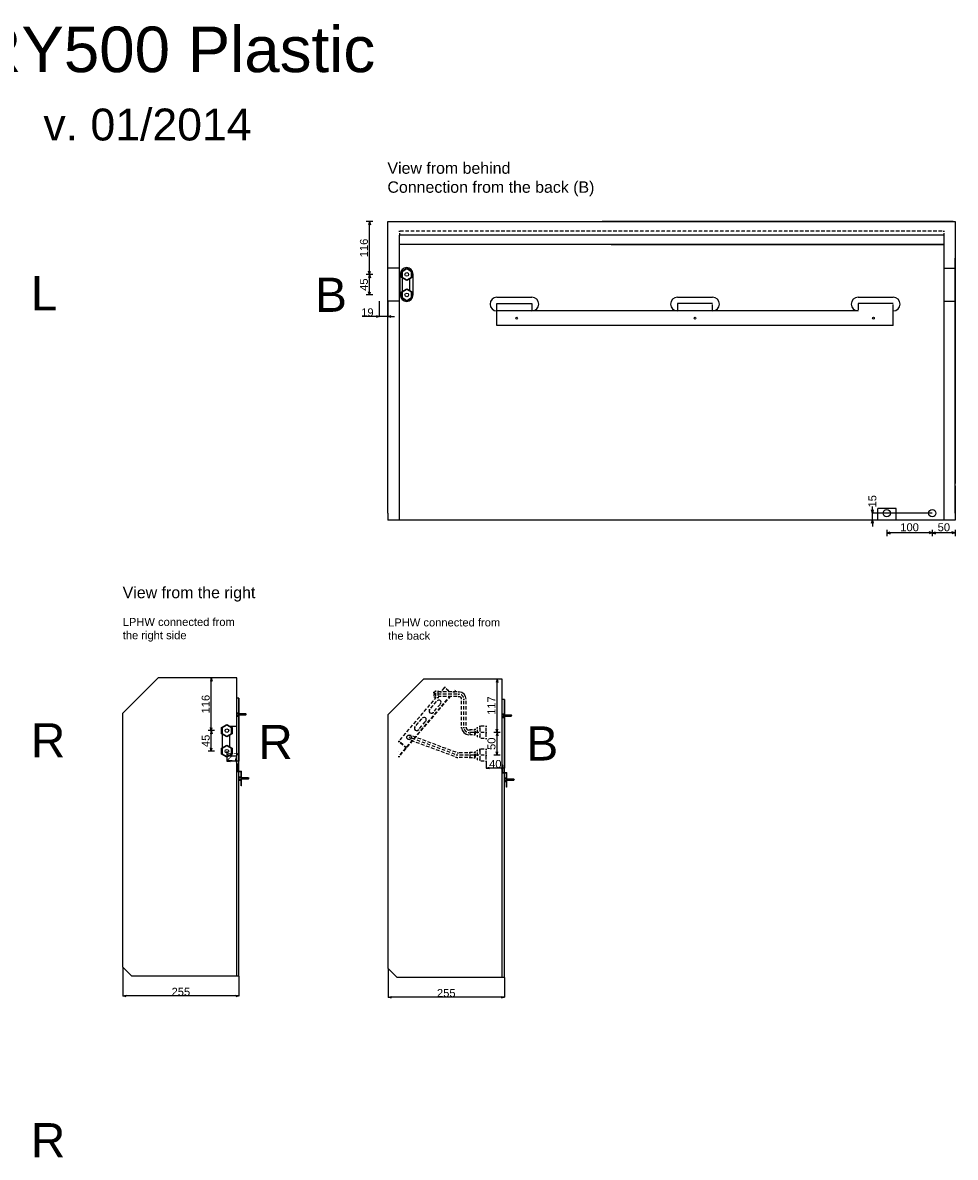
# Model space of a CAD drawing. Extents: x 1718 to 5756, y 20725 to 23464.
# Tile 4 of 4: x 3709 to 5756, y 20973 to 23464. Entities that reach past the tile are written whole.
import ezdxf

# ---------------------------------------------------------------- set-up
doc = ezdxf.new("R2010")
doc.units = 0
doc.header["$MEASUREMENT"] = 0
for name, pattern in [('Achse', [11.5, 0, -4, 7.5, 0]), ('Hidden Line', [19.5611, 14.1111, -5.45]), ('Čerchovaná', [215, 100, -50, 15, -50])]:
    doc.linetypes.add(name, pattern=pattern)
for name, color, linetype in [('Desky', 7, 'Continuous'), ('Kóty délkové', 7, 'Continuous'), ('Nábytek a zařízení', 7, 'Continuous'), ('Oblouky a kružnice', 7, 'Continuous'), ('Střechy', 7, 'Continuous'), ('Textové bloky', 7, 'Continuous'), ('Zdi', 7, 'Continuous'), ('Čáry', 7, 'Continuous')]:
    doc.layers.add(name, color=color, linetype=linetype)
doc.styles.add('GENERATED_STYLE_1', font='ARIAL.ttf')
doc.dimstyles.new('Dimstyle_32D', dxfattribs={"dimtxt": 17.5, "dimasz": 7.125, "dimexe": 0.18, "dimexo": 0, "dimgap": 0.09, "dimtad": 1, "dimdec": 0, "dimzin": 0, "dimdsep": 46, "dimtxsty": 'GENERATED_STYLE_1', "dimblk": 'ARROWHEAD_3', "dimblk1": 'ARROWHEAD_3', "dimblk2": 'ARROWHEAD_3', "dimcen": 0.09, "dimclrd": 7, "dimclre": 7, "dimclrt": 7, "dimazin": 0, "dimtfac": 1, "dimtdec": 4, "dimtmove": 0, "dimatfit": 0, "dimfxl": 1, "dimtolj": 1, "dimtzin": 0, "dimarcsym": 0})

# ---------------------------------------------------------------- blocks, each defined once
blk = doc.blocks.new('ARROWHEAD_3')
at = {"color": 0, "linetype": 'Continuous'}
blk.add_line((0, 0), (-1, 0), dxfattribs=at)
blk.add_lwpolyline([(-1, 0.2679), (0, 0), (-1, -0.2679)], dxfattribs=at)
blk = doc.blocks.new('*D60')
at = {"layer": 'Defpoints', "color": 0}
for p in [(4511, 21388.2), (4766, 21368.2), (4511, 21324.9)]:
    blk.add_point(p, dxfattribs=at)
at = {"layer": 'Kóty délkové', "color": 7, "linetype": 'Continuous', "lineweight": -2}
for p, q in [((4511, 21388.2), (4511, 21324.8)), ((4766, 21368.2), (4766, 21324.8)), ((4758.9, 21324.9), (4518.1, 21324.9))]:
    blk.add_line(p, q, dxfattribs=at)
at = {"layer": 'Kóty délkové', "color": 7, "lineweight": -2, "xscale": 7.124999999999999, "yscale": 7.124999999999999, "zscale": 7.124999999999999, "rotation": 180}
blk.add_blockref('ARROWHEAD_3', (4511, 21324.9), dxfattribs=at)
at = {"layer": 'Kóty délkové', "color": 7, "lineweight": -2, "xscale": 7.124999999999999, "yscale": 7.124999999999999, "zscale": 7.124999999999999}
blk.add_blockref('ARROWHEAD_3', (4766, 21324.9), dxfattribs=at)
at = {"layer": 'Kóty délkové', "color": 7, "linetype": 'Continuous', "insert": (4638.5, 21334), "char_height": 17.5, "attachment_point": 5, "style": 'GENERATED_STYLE_1'}
blk.add_mtext('\\A1;255', dxfattribs=at)
blk = doc.blocks.new('*D39')
at = {"layer": 'Kóty délkové', "color": 7, "linetype": 'Continuous'}
for p, q in [((1744.7, 21906.2), (1742.7, 21899)), ((1744.7, 21856.2), (1744.7, 21906.2)), ((1744.7, 21906.2), (1746.6, 21899)), ((1751.7, 21856.2), (1737.6, 21856.2)), ((1744.7, 21856.2), (1742.7, 21863.5)), ((1744.7, 21856.2), (1746.6, 21863.5))]:
    blk.add_line(p, q, dxfattribs=at)
at = {"layer": 'Kóty délkové', "color": 7, "style": 'GENERATED_STYLE_1', "oblique": 0}
blk.add_text('50', height=17.5, rotation=90, dxfattribs=at).set_placement((1741.2, 21867.7))
blk = doc.blocks.new('*D40')
at = {"layer": 'Kóty délkové', "color": 7, "linetype": 'Continuous'}
for p, q in [((1751.7, 22023.2), (1737.6, 22023.2)), ((1744.7, 22023.2), (1742.7, 22016)), ((1744.7, 21906.2), (1744.7, 22023.2)), ((1744.7, 22023.2), (1746.6, 22016)), ((1751.7, 21906.2), (1737.6, 21906.2)), ((1744.7, 21906.2), (1742.7, 21913.5)), ((1744.7, 21906.2), (1742.7, 21899)), ((1744.7, 21906.2), (1746.6, 21913.5)), ((1744.7, 21856.2), (1744.7, 21906.2)), ((1744.7, 21906.2), (1746.6, 21899))]:
    blk.add_line(p, q, dxfattribs=at)
at = {"layer": 'Kóty délkové', "color": 7, "style": 'GENERATED_STYLE_1', "oblique": 0}
blk.add_text('117', height=17.5, rotation=90, dxfattribs=at).set_placement((1741.2, 21944.5))
blk = doc.blocks.new('*D61')
at = {"layer": 'Defpoints', "color": 0}
for p in [(4766, 21978.2), (4726.1, 21842.7), (4726.1, 21827.8)]:
    blk.add_point(p, dxfattribs=at)
at = {"layer": 'Kóty délkové', "color": 7, "linetype": 'Continuous', "lineweight": -2}
for p, q in [((4766, 21978.2), (4766, 21827.6)), ((4726.1, 21842.7), (4726.1, 21827.6)), ((4758.9, 21827.8), (4733.2, 21827.8))]:
    blk.add_line(p, q, dxfattribs=at)
at = {"layer": 'Kóty délkové', "color": 7, "lineweight": -2, "xscale": 7.124999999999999, "yscale": 7.124999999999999, "zscale": 7.124999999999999, "rotation": 180}
blk.add_blockref('ARROWHEAD_3', (4726.1, 21827.8), dxfattribs=at)
at = {"layer": 'Kóty délkové', "color": 7, "lineweight": -2, "xscale": 7.124999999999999, "yscale": 7.124999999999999, "zscale": 7.124999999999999}
blk.add_blockref('ARROWHEAD_3', (4766, 21827.8), dxfattribs=at)
at = {"layer": 'Kóty délkové', "color": 7, "linetype": 'Continuous', "insert": (4746.1, 21836.8), "char_height": 17.5, "attachment_point": 5, "style": 'GENERATED_STYLE_1'}
blk.add_mtext('\\A1;40', dxfattribs=at)
blk = doc.blocks.new('*D81')
at = {"layer": 'Defpoints', "color": 0}
for p in [(3928.6, 21391), (4183.6, 21371), (3928.6, 21327.7)]:
    blk.add_point(p, dxfattribs=at)
at = {"layer": 'Kóty délkové', "color": 7, "linetype": 'Continuous', "lineweight": -2}
for p, q in [((3928.6, 21391), (3928.6, 21327.5)), ((4183.6, 21371), (4183.6, 21327.5)), ((4176.5, 21327.7), (3935.7, 21327.7))]:
    blk.add_line(p, q, dxfattribs=at)
at = {"layer": 'Kóty délkové', "color": 7, "lineweight": -2, "xscale": 7.124999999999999, "yscale": 7.124999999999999, "zscale": 7.124999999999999, "rotation": 180}
blk.add_blockref('ARROWHEAD_3', (3928.6, 21327.7), dxfattribs=at)
at = {"layer": 'Kóty délkové', "color": 7, "lineweight": -2, "xscale": 7.124999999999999, "yscale": 7.124999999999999, "zscale": 7.124999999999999}
blk.add_blockref('ARROWHEAD_3', (4183.6, 21327.7), dxfattribs=at)
at = {"layer": 'Kóty délkové', "color": 7, "linetype": 'Continuous', "insert": (4056.1, 21336.7), "char_height": 17.5, "attachment_point": 5, "style": 'GENERATED_STYLE_1'}
blk.add_mtext('\\A1;255', dxfattribs=at)
blk = doc.blocks.new('*D35')
at = {"layer": 'Kóty délkové', "color": 7, "linetype": 'Continuous'}
for p, q in [((2107.9, 21907.2), (2107.9, 22023.2)), ((2115, 21907.2), (2100.9, 21907.2)), ((2107.9, 21907.2), (2106, 21914.5)), ((2107.9, 21907.2), (2106, 21900)), ((2107.9, 21907.2), (2109.9, 21914.5)), ((2107.9, 21862.2), (2107.9, 21907.2)), ((2107.9, 21907.2), (2109.9, 21900)), ((2107.9, 21862.2), (2106, 21869.5)), ((2107.9, 21862.2), (2109.9, 21869.5)), ((2115, 21862.2), (2100.9, 21862.2))]:
    blk.add_line(p, q, dxfattribs=at)
at = {"layer": 'Kóty délkové', "color": 7, "style": 'GENERATED_STYLE_1', "oblique": 0}
blk.add_text('45', height=17.5, rotation=90, dxfattribs=at).set_placement((2104.4, 21871.2))
blk = doc.blocks.new('*D36')
at = {"layer": 'Kóty délkové', "color": 7, "linetype": 'Continuous'}
for p, q in [((2115, 22023.2), (2100.9, 22023.2)), ((2107.9, 22023.2), (2106, 22016)), ((2107.9, 21907.2), (2107.9, 22023.2)), ((2107.9, 22023.2), (2109.9, 22016)), ((2107.9, 21907.2), (2106, 21914.5)), ((2107.9, 21907.2), (2109.9, 21914.5))]:
    blk.add_line(p, q, dxfattribs=at)
at = {"layer": 'Kóty délkové', "color": 7, "style": 'GENERATED_STYLE_1', "oblique": 0}
blk.add_text('116', height=17.5, rotation=90, dxfattribs=at).set_placement((2104.4, 21945))
blk = doc.blocks.new('*D82')
at = {"layer": 'Defpoints', "color": 0}
for p in [(4183.6, 21981), (4157.1, 21865), (4157.1, 21843.4)]:
    blk.add_point(p, dxfattribs=at)
at = {"layer": 'Kóty délkové', "color": 7, "linetype": 'Continuous', "lineweight": -2}
for p, q in [((4183.6, 21981), (4183.6, 21843.2)), ((4157.1, 21865), (4157.1, 21843.2)), ((4176.5, 21843.4), (4164.2, 21843.4))]:
    blk.add_line(p, q, dxfattribs=at)
at = {"layer": 'Kóty délkové', "color": 7, "lineweight": -2, "xscale": 7.124999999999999, "yscale": 7.124999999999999, "zscale": 7.124999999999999, "rotation": 180}
blk.add_blockref('ARROWHEAD_3', (4157.1, 21843.4), dxfattribs=at)
at = {"layer": 'Kóty délkové', "color": 7, "lineweight": -2, "xscale": 7.124999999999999, "yscale": 7.124999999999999, "zscale": 7.124999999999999}
blk.add_blockref('ARROWHEAD_3', (4183.6, 21843.4), dxfattribs=at)
at = {"layer": 'Kóty délkové', "color": 7, "linetype": 'Continuous', "insert": (4170.4, 21852.3), "char_height": 17.5, "attachment_point": 5, "style": 'GENERATED_STYLE_1'}
blk.add_mtext('\\A1;27', dxfattribs=at)
blk = doc.blocks.new('*D3')
at = {"layer": 'Kóty délkové', "color": 7, "linetype": 'Continuous'}
for p, q in [((2317.2, 22911.4), (2317.2, 23027.4)), ((2317.2, 22911.4), (2315.3, 22918.6)), ((2317.2, 22911.4), (2319.2, 22918.6)), ((2324.3, 22911.4), (2310.2, 22911.4)), ((2317.2, 22911.4), (2315.3, 22904.2)), ((2317.2, 22866.4), (2317.2, 22911.4)), ((2317.2, 22911.4), (2319.2, 22904.2)), ((2324.3, 22866.4), (2310.2, 22866.4)), ((2317.2, 22866.4), (2315.3, 22873.6)), ((2317.2, 22866.4), (2319.2, 22873.6))]:
    blk.add_line(p, q, dxfattribs=at)
at = {"layer": 'Kóty délkové', "color": 7, "style": 'GENERATED_STYLE_1', "oblique": 0}
blk.add_text('45', height=17.5, rotation=90, dxfattribs=at).set_placement((2313.7, 22875.4))
blk = doc.blocks.new('*D5')
at = {"layer": 'Kóty délkové', "color": 7, "linetype": 'Continuous'}
for p, q in [((2324.3, 23027.4), (2310.2, 23027.4)), ((2317.2, 23027.4), (2315.3, 23020.2)), ((2317.2, 22911.4), (2317.2, 23027.4)), ((2317.2, 23027.4), (2319.2, 23020.2)), ((2317.2, 22911.4), (2315.3, 22918.6)), ((2317.2, 22911.4), (2319.2, 22918.6))]:
    blk.add_line(p, q, dxfattribs=at)
at = {"layer": 'Kóty délkové', "color": 7, "style": 'GENERATED_STYLE_1', "oblique": 0}
blk.add_text('116', height=17.5, rotation=90, dxfattribs=at).set_placement((2313.7, 22949.2))
blk = doc.blocks.new('*D93')
at = {"layer": 'Defpoints', "color": 0}
for p in [(4491.5, 22852.9), (4510.5, 22852.9), (4491.5, 22819.1)]:
    blk.add_point(p, dxfattribs=at)
at = {"layer": 'Kóty délkové', "color": 7, "linetype": 'Continuous', "lineweight": -2}
for p, q in [((4491.5, 22852.9), (4491.5, 22818.9)), ((4510.5, 22852.9), (4510.5, 22818.9)), ((4491.5, 22819.1), (4453.6, 22819.1)), ((4510.5, 22819.1), (4491.5, 22819.1)), ((4510.5, 22819.1), (4524.7, 22819.1))]:
    blk.add_line(p, q, dxfattribs=at)
at = {"layer": 'Kóty délkové', "color": 7, "lineweight": -2, "xscale": 7.124999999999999, "yscale": 7.124999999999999, "zscale": 7.124999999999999}
blk.add_blockref('ARROWHEAD_3', (4491.5, 22819.1), dxfattribs=at)
at = {"layer": 'Kóty délkové', "color": 7, "lineweight": -2, "xscale": 7.124999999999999, "yscale": 7.124999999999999, "zscale": 7.124999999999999, "rotation": 180}
blk.add_blockref('ARROWHEAD_3', (4510.5, 22819.1), dxfattribs=at)
at = {"layer": 'Kóty délkové', "color": 7, "linetype": 'Continuous', "insert": (4465.4, 22828.1), "char_height": 17.5, "attachment_point": 5, "style": 'GENERATED_STYLE_1'}
blk.add_mtext('\\A1;19', dxfattribs=at)
blk = doc.blocks.new('*D94')
at = {"layer": 'Defpoints', "color": 0}
for p in [(5573.6, 22387.4), (5705, 22387.4), (5755.5, 22372.4)]:
    blk.add_point(p, dxfattribs=at)
at = {"layer": 'Kóty délkové', "color": 7, "linetype": 'Continuous', "lineweight": -2}
for p, q in [((5573.6, 22394.5), (5573.6, 22401.7)), ((5705, 22387.4), (5573.4, 22387.4)), ((5755.5, 22372.4), (5573.4, 22372.4)), ((5573.6, 22372.4), (5573.6, 22387.4)), ((5573.6, 22372.4), (5573.6, 22358.2))]:
    blk.add_line(p, q, dxfattribs=at)
at = {"layer": 'Kóty délkové', "color": 7, "lineweight": -2, "xscale": 7.124999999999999, "yscale": 7.124999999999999, "zscale": 7.124999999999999}
for p, rotation in [((5573.6, 22387.4), 270), ((5573.6, 22372.4), 90)]:
    blk.add_blockref('ARROWHEAD_3', p, dxfattribs=dict(at, rotation=rotation))
at = {"layer": 'Kóty délkové', "color": 7, "linetype": 'Continuous', "insert": (5573.6, 22413.5), "char_height": 17.5, "attachment_point": 5, "rotation": 90, "style": 'GENERATED_STYLE_1'}
blk.add_mtext('\\A1;15', dxfattribs=at)
blk = doc.blocks.new('*D9')
at = {"layer": 'Kóty délkové', "color": 7, "linetype": 'Continuous'}
for p, q in [((3552.2, 22344.2), (3452.2, 22344.2)), ((3552.2, 22344.2), (3545, 22346.1)), ((3552.2, 22344.2), (3545, 22342.3)), ((3552.2, 22351.2), (3552.2, 22337.2)), ((3552.2, 22344.2), (3559.5, 22346.1)), ((3602.7, 22344.2), (3552.2, 22344.2)), ((3552.2, 22344.2), (3559.5, 22342.3)), ((3602.7, 22344.2), (3595.4, 22346.1)), ((3602.7, 22344.2), (3595.4, 22342.3)), ((3602.7, 22351.2), (3602.7, 22337.2))]:
    blk.add_line(p, q, dxfattribs=at)
at = {"layer": 'Kóty délkové', "color": 7, "style": 'GENERATED_STYLE_1', "oblique": 0}
blk.add_text('50', height=17.5, dxfattribs=at).set_placement((3564, 22347.7))
blk = doc.blocks.new('*D10')
at = {"layer": 'Kóty délkové', "color": 7, "linetype": 'Continuous'}
for p, q in [((3452.2, 22351.2), (3452.2, 22337.2)), ((3452.2, 22344.2), (3459.5, 22346.1)), ((3552.2, 22344.2), (3452.2, 22344.2)), ((3452.2, 22344.2), (3459.5, 22342.3)), ((3552.2, 22344.2), (3545, 22346.1)), ((3552.2, 22344.2), (3545, 22342.3))]:
    blk.add_line(p, q, dxfattribs=at)
at = {"layer": 'Kóty délkové', "color": 7, "style": 'GENERATED_STYLE_1', "oblique": 0}
blk.add_text('100', height=17.5, dxfattribs=at).set_placement((3482, 22347.7))
blk = doc.blocks.new('DIM_34', base_point=(1744.7, 21906.2))
at = {"layer": 'Kóty délkové', "color": 7, "linetype": 'Continuous'}
dim = blk.add_linear_dim(base=(1744.7, 21906.2), p1=(1720.9, 21906.2), p2=(1755.8, 22023.2), angle=90, dimstyle='Dimstyle_32D', dxfattribs=at)
dim.commit()
dim.dimension.update_dxf_attribs({"geometry": '*D40', "text_midpoint": (1732.4, 21951.2), "text_rotation": 90})
dim = blk.add_aligned_dim(p1=(1720.9, 21856.2), p2=(1720.9, 21906.2), distance=-23.8, dimstyle='Dimstyle_32D', dxfattribs=at)
dim.commit()
dim.dimension.update_dxf_attribs({"geometry": '*D39', "text_midpoint": (1732.4, 21874.5), "text_rotation": 90})
blk = doc.blocks.new('DIM_32', base_point=(2107.9, 21907.2))
at = {"layer": 'Kóty délkové', "color": 7, "linetype": 'Continuous'}
dim = blk.add_aligned_dim(p1=(2142.4, 21862.2), p2=(2142.4, 21907.2), distance=34.5, dimstyle='Dimstyle_32D', dxfattribs=at)
dim.commit()
dim.dimension.update_dxf_attribs({"geometry": '*D35', "text_midpoint": (2095.7, 21878), "text_rotation": 90})
dim = blk.add_linear_dim(base=(2107.9, 21907.2), p1=(2142.4, 21907.2), p2=(2163.9, 22023.2), angle=90, dimstyle='Dimstyle_32D', dxfattribs=at)
dim.commit()
dim.dimension.update_dxf_attribs({"geometry": '*D36', "text_midpoint": (2095.7, 21951.7), "text_rotation": 90})
blk = doc.blocks.new('DIM_15', base_point=(2317.2, 22911.4))
at = {"layer": 'Kóty délkové', "color": 7, "linetype": 'Continuous'}
dim = blk.add_aligned_dim(p1=(2338.7, 22866.4), p2=(2338.7, 22911.4), distance=21.5, dimstyle='Dimstyle_32D', dxfattribs=at)
dim.commit()
dim.dimension.update_dxf_attribs({"geometry": '*D3', "text_midpoint": (2305, 22882.2), "text_rotation": 90})
dim = blk.add_linear_dim(base=(2317.2, 22911.4), p1=(2338.7, 22911.4), p2=(2357.7, 23027.4), angle=90, dimstyle='Dimstyle_32D', dxfattribs=at)
dim.commit()
dim.dimension.update_dxf_attribs({"geometry": '*D5', "text_midpoint": (2305, 22955.9), "text_rotation": 90})
blk = doc.blocks.new('DIM_18', base_point=(3552.2, 22344.2))
at = {"layer": 'Kóty délkové', "color": 7, "linetype": 'Continuous'}
dim = blk.add_linear_dim(base=(3552.2136, 22344.1963), p1=(3602.6884, 22372.4036), p2=(3552.2136, 22387.4036), angle=180, dimstyle='Dimstyle_32D', dxfattribs=at)
dim.commit()
dim.dimension.update_dxf_attribs({"geometry": '*D9', "text_midpoint": (3570.701, 22356.4463)})
dim = blk.add_aligned_dim(p1=(3552.2, 22387.4), p2=(3452.2, 22387.4), distance=43.2, dimstyle='Dimstyle_32D', dxfattribs=at)
dim.commit()
dim.dimension.update_dxf_attribs({"geometry": '*D10', "text_midpoint": (3488.7, 22356.4)})

msp = doc.modelspace()

# ---------------------------------------------------------------- linework, layer by layer
at = {"layer": 'Desky', "color": 1, "linetype": 'Continuous'}
msp.add_line((5750.5, 23027.4), (4980.5, 23027.4), dxfattribs=at)
at = {"layer": 'Desky', "color": 7, "linetype": 'Achse'}
msp.add_line((5730.5, 23006.4), (4535.5, 23006.4), dxfattribs=at)
at = {"layer": 'Desky', "color": 7, "linetype": 'Continuous'}
for p, q in [((5730.5, 22997.4), (4535.5, 22997.4)), ((5730.5, 22977.4), (4535.5, 22977.4)), ((4510.5, 22387.4), (4510.5, 22392.4)), ((5755.5, 22387.4), (5755.5, 22392.4))]:
    msp.add_line(p, q, dxfattribs=at)
at = {"layer": 'Nábytek a zařízení', "color": 7, "linetype": 'Continuous'}
for p, q in [((5580.9, 22372.4), (5580.5, 22372.4)), ((5582, 22372.4), (5580.9, 22372.4)), ((5583.8, 22372.4), (5582, 22372.4)), ((5586.3, 22372.4), (5583.8, 22372.4)), ((5589.4, 22372.4), (5586.3, 22372.4)), ((5593, 22372.4), (5589.4, 22372.4)), ((5596.9, 22372.4), (5593, 22372.4)), ((5601.2, 22372.4), (5596.9, 22372.4)), ((5605.5, 22372.4), (5601.2, 22372.4)), ((5609.8, 22372.4), (5605.5, 22372.4)), ((5614, 22372.4), (5609.8, 22372.4)), ((5618, 22372.4), (5614, 22372.4)), ((5621.6, 22372.4), (5618, 22372.4)), ((5624.6, 22372.4), (5621.6, 22372.4)), ((5627.1, 22372.4), (5624.6, 22372.4)), ((5629, 22372.4), (5627.1, 22372.4)), ((5630.1, 22372.4), (5629, 22372.4)), ((5630.5, 22372.4), (5630.1, 22372.4))]:
    msp.add_line(p, q, dxfattribs=at)
at = {"layer": 'Oblouky a kružnice', "color": 1, "linetype": 'Continuous'}
for centre, radius in [((4551.8, 22911.5), 4), ((4551.8, 22866.5), 4), ((4157.1, 21910), 4), ((4556.9, 21895.4), 5), ((4157.1, 21865), 4)]:
    msp.add_circle(centre, radius, dxfattribs=at)
at = {"layer": 'Oblouky a kružnice', "color": 7, "linetype": 'Continuous'}
for centre, radius in [((4793, 22815.4), 2), ((5184.3, 22815.4), 2), ((5575.7, 22815.4), 2), ((5605, 22387.4), 8), ((5705, 22387.4), 8)]:
    msp.add_circle(centre, radius, dxfattribs=at)
for centre, radius, start, end in [((4551.5, 22912.4), 14, 0, 180), ((4551.5, 22866.4), 14, 180, 0), ((4749.5, 22846.4), 15, 90, 270), ((4826.5, 22846.4), 15, 270, 90), ((5145.8, 22846.4), 15, 90, 270), ((5222.8, 22846.4), 15, 270, 90), ((5542.2, 22846.4), 15, 90, 270), ((5619.2, 22846.4), 15, 270, 90)]:
    msp.add_arc(centre, radius, start, end, dxfattribs=at)
at = {"layer": 'Oblouky a kružnice', "color": 1, "linetype": 'Continuous'}
for centre, radius, start, end in [((4666.2, 21979), 16, 0, 90), ((4622, 21972.1), 5, 321.7648, 139.5836), ((4666.2, 21979), 6, 0, 90), ((4605.8, 21953.1), 5, 139.5494, 321.4774), ((4573.4, 21915), 5, 139.5494, 321.4774), ((4589.6, 21934), 5, 321.7648, 139.5836), ((4688.2, 21917.2), 16, 180, 270), ((4688.2, 21917.2), 6, 180, 270), ((4663.8, 21861.2), 10, 249.7053, 269.6035)]:
    msp.add_arc(centre, radius, start, end, dxfattribs=at)
at = {"layer": 'Oblouky a kružnice', "color": 1, "linetype": 'Achse'}
for centre, start, end in [((4666.2, 21979), 0, 90), ((4688.2, 21917.2), 180, 270)]:
    msp.add_arc(centre, 11, start, end, dxfattribs=at)
at = {"layer": 'Střechy', "color": 7, "linetype": 'Continuous'}
for p, q in [((4510.5, 23027.4), (5755.5, 23027.4)), ((5755.5, 23027.4), (5755.5, 22947.4)), ((4510.5, 22940.3), (4510.5, 22947.4)), ((5755.5, 22940.3), (5755.5, 22947.4)), ((5755.5, 22940.3), (5755.5, 22947.4))]:
    msp.add_line(p, q, dxfattribs=at)
at = {"layer": 'Zdi', "color": 7, "linetype": 'Continuous'}
for p, q in [((4510.5, 22452.4), (4510.5, 23027.4)), ((5000.5, 23027.4), (5730.5, 23027.4)), ((5750.5, 23027.4), (5755.5, 23027.4)), ((4535.5, 22372.4), (4535.5, 22997.4)), ((5730.5, 22997.4), (5730.5, 22372.4)), ((5000.5, 22977.4), (5730.5, 22977.4)), ((4510.5, 22392.4), (4510.5, 22940.3)), ((5755.5, 22947.4), (5755.5, 22452.4)), ((5755.5, 22392.4), (5755.5, 22940.3)), ((4510.5, 22387.4), (4510.5, 22447.4)), ((5755.5, 22447.4), (5755.5, 22387.4)), ((4510.5, 22387.4), (4510.5, 22372.4)), ((4535.5, 22372.4), (4510.5, 22372.4)), ((5580.5, 22372.4), (4535.5, 22372.4)), ((5730.5, 22372.4), (5630.5, 22372.4)), ((5755.5, 22372.4), (5730.5, 22372.4)), ((5755.5, 22387.4), (5755.5, 22372.4))]:
    msp.add_line(p, q, dxfattribs=at)
at = {"layer": 'Čáry', "color": 7, "linetype": 'Achse'}
for p, q in [((4535.5, 23006.4), (4535.5, 22997.4)), ((5730.5, 23006.4), (5730.5, 22997.4))]:
    msp.add_line(p, q, dxfattribs=at)
at = {"layer": 'Čáry', "color": 7, "linetype": 'Continuous'}
for p, q in [((4535.5, 22924.9), (4510.5, 22924.9)), ((5730.5, 22924.9), (5755.5, 22924.9)), ((4537.5, 22866.4), (4537.5, 22912.4)), ((4541.4, 22904), (4541.4, 22874)), ((4558.3, 22876.3), (4558.3, 22901.8)), ((4565.5, 22866.4), (4565.5, 22912.4)), ((4535.5, 22852.9), (4510.5, 22852.9)), ((4749.5, 22861.4), (4826.6, 22861.4)), ((4749.5, 22847.4), (4826.5, 22847.4)), ((4749.5, 22799.4), (4749.5, 22847.4)), ((5145.8, 22861.4), (5222.9, 22861.4)), ((5222.8, 22847.4), (5145.8, 22847.4)), ((5542.2, 22861.4), (5619.3, 22861.4)), ((5619.2, 22847.4), (5542.2, 22847.4)), ((5730.5, 22852.9), (5755.5, 22852.9)), ((5542.2, 22831.4), (4749.5, 22831.4)), ((5619.2, 22799.4), (5619.2, 22831.4)), ((5619.2, 22799.4), (4749.5, 22799.4)), ((5585.5, 22372.4), (5585.5, 22397.4)), ((5625.5, 22397.4), (5585.5, 22397.4)), ((5625.5, 22372.4), (5625.5, 22397.4)), ((3928.6, 21948.2), (4006.4, 22026)), ((4178.6, 22026), (4006.4, 22026)), ((4178.6, 21371), (4178.6, 22026)), ((4511, 21945.5), (4588.8, 22023.2)), ((4761, 22023.2), (4588.8, 22023.2)), ((4761, 21368.2), (4761, 22023.2)), ((4183.6, 21981), (4178.6, 21981)), ((4183.6, 21371), (4183.6, 21981)), ((4766, 21978.2), (4761, 21978.2)), ((4766, 21368.2), (4766, 21978.2)), ((3928.6, 21391), (3928.6, 21948.2)), ((4178.6, 21949.5), (4182.6, 21949.5)), ((4178.6, 21941.5), (4178.6, 21949.5)), ((4178.6, 21947.5), (4182.6, 21947.5)), ((4178.6, 21943.5), (4182.6, 21943.5)), ((4182.6, 21941.5), (4182.6, 21949.5)), ((4182.6, 21947.5), (4198.7, 21947.5)), ((4182.6, 21944.5), (4198.7, 21944.5)), ((4198.7, 21947.5), (4199.6, 21946)), ((4198.7, 21944.5), (4199.6, 21946)), ((4511, 21388.2), (4511, 21945.5)), ((4761, 21946.7), (4765, 21946.7)), ((4761, 21938.7), (4761, 21946.7)), ((4761, 21944.8), (4765, 21944.8)), ((4765, 21938.7), (4765, 21946.7)), ((4765, 21944.7), (4781.1, 21944.7)), ((4781.1, 21944.7), (4782, 21943.2)), ((4781.1, 21941.7), (4782, 21943.2)), ((4163, 21920), (4178.6, 21920)), ((4178.6, 21941.5), (4182.6, 21941.5)), ((4761, 21940.8), (4765, 21940.8)), ((4761, 21938.7), (4765, 21938.7)), ((4765, 21941.7), (4781.1, 21941.7)), ((4146.7, 21902.5), (4146.7, 21872.5)), ((4163.6, 21874.7), (4163.6, 21900.2)), ((4163, 21855), (4178.6, 21855)), ((4179.1, 21820), (4179.1, 21837)), ((4180.1, 21837), (4179.1, 21837)), ((4179.1, 21820), (4188.1, 21820)), ((4180.1, 21821), (4180.1, 21837)), ((4180.1, 21821), (4189.1, 21821)), ((4188.1, 21789), (4188.1, 21820)), ((4189.1, 21789), (4189.1, 21821)), ((4761.5, 21817.2), (4761.5, 21834.2)), ((4762.5, 21834.2), (4761.5, 21834.2)), ((4762.5, 21818.2), (4762.5, 21834.2)), ((4762.5, 21818.2), (4771.5, 21818.2)), ((4771.5, 21786.2), (4771.5, 21818.2)), ((4184.1, 21809), (4188.1, 21809)), ((4184.1, 21801), (4184.1, 21809)), ((4184.1, 21807), (4188.1, 21807)), ((4184.1, 21803), (4188.1, 21803)), ((4184.1, 21801), (4188.1, 21801)), ((4188.1, 21807), (4204.3, 21807)), ((4188.1, 21804), (4204.3, 21804)), ((4204.3, 21807), (4205.1, 21805.5)), ((4204.3, 21804), (4205.1, 21805.5)), ((4761.5, 21817.2), (4770.5, 21817.2)), ((4766.5, 21806.2), (4770.5, 21806.2)), ((4766.5, 21798.2), (4766.5, 21806.2)), ((4766.5, 21804.3), (4770.5, 21804.3)), ((4766.5, 21800.3), (4770.5, 21800.3)), ((4766.5, 21798.2), (4770.5, 21798.2)), ((4770.5, 21786.2), (4770.5, 21817.2)), ((4770.5, 21804.2), (4786.7, 21804.2)), ((4770.5, 21801.2), (4786.7, 21801.2)), ((4786.7, 21804.2), (4787.5, 21802.7)), ((4786.7, 21801.2), (4787.5, 21802.7)), ((4189.1, 21789), (4188.1, 21789)), ((4771.5, 21786.2), (4770.5, 21786.2)), ((3948.6, 21371), (3928.6, 21391)), ((4183.6, 21371), (3948.6, 21371)), ((4531, 21368.2), (4511, 21388.2)), ((4766, 21368.2), (4531, 21368.2))]:
    msp.add_line(p, q, dxfattribs=at)
at = {"layer": 'Čáry', "color": 1, "linetype": 'Continuous'}
for p, q in [((4540.1, 22918.3), (4551.8, 22925)), ((4540.1, 22904.8), (4540.1, 22918.3)), ((4551.8, 22923.5), (4541.4, 22917.5)), ((4541.4, 22917.5), (4541.4, 22905.5)), ((4551.8, 22925), (4563.5, 22918.3)), ((4562.1, 22917.5), (4551.8, 22923.5)), ((4562.2, 22905.5), (4562.1, 22917.5)), ((4563.5, 22918.3), (4563.5, 22904.8)), ((4551.8, 22898), (4540.1, 22904.8)), ((4541.4, 22905.5), (4551.8, 22899.5)), ((4551.8, 22899.5), (4562.2, 22905.5)), ((4563.5, 22904.8), (4551.8, 22898)), ((4540.1, 22873.3), (4551.8, 22880)), ((4540.1, 22859.8), (4540.1, 22873.3)), ((4551.8, 22878.5), (4541.4, 22872.5)), ((4541.4, 22872.5), (4541.4, 22860.5)), ((4551.8, 22880), (4563.5, 22873.3)), ((4562.1, 22872.5), (4551.8, 22878.5)), ((4562.2, 22860.5), (4562.1, 22872.5)), ((4563.5, 22873.3), (4563.5, 22859.8)), ((4551.8, 22853), (4540.1, 22859.8)), ((4541.4, 22860.5), (4551.8, 22854.5)), ((4551.8, 22854.5), (4562.2, 22860.5)), ((4563.5, 22859.8), (4551.8, 22853)), ((4145.4, 21916.7), (4157.1, 21923.5)), ((4157.1, 21922), (4146.7, 21916)), ((4157.1, 21923.5), (4168.8, 21916.7)), ((4167.5, 21916), (4157.1, 21922)), ((4145.4, 21903.2), (4145.4, 21916.7)), ((4157.1, 21896.5), (4145.4, 21903.2)), ((4146.7, 21916), (4146.7, 21904)), ((4146.7, 21904), (4157.1, 21898)), ((4157.1, 21898), (4167.5, 21904)), ((4168.8, 21903.2), (4157.1, 21896.5)), ((4167.5, 21904), (4167.5, 21916)), ((4168.8, 21916.7), (4168.8, 21903.2)), ((4145.4, 21871.7), (4157.1, 21878.5)), ((4145.4, 21858.2), (4145.4, 21871.7)), ((4157.1, 21877), (4146.7, 21871)), ((4146.7, 21871), (4146.7, 21859)), ((4157.1, 21878.5), (4168.8, 21871.7)), ((4167.5, 21871), (4157.1, 21877)), ((4167.5, 21859), (4167.5, 21871)), ((4168.8, 21871.7), (4168.8, 21858.2)), ((4157.1, 21851.5), (4145.4, 21858.2)), ((4146.7, 21859), (4157.1, 21853)), ((4157.1, 21853), (4167.5, 21859)), ((4168.8, 21858.2), (4157.1, 21851.5))]:
    msp.add_line(p, q, dxfattribs=at)
at = {"layer": 'Čáry', "color": 7, "linetype": 'Hidden Line'}
for p, q in [((4826.5, 22847.4), (4826.5, 22831.4)), ((5145.8, 22847.4), (5145.8, 22831.4)), ((5222.8, 22831.4), (5222.8, 22847.4)), ((5542.2, 22847.4), (5542.2, 22831.4)), ((5619.2, 22831.4), (5619.2, 22847.4))]:
    msp.add_line(p, q, dxfattribs=at)
at = {"layer": 'Čáry', "color": 1, "linetype": 'Achse'}
for p, q in [((4612.6, 21993.5), (4611.4, 21993.5)), ((4611.4, 21993.5), (4611.4, 21986.7)), ((4612.6, 21984.4), (4612.6, 21995.9)), ((4612.6, 21995.9), (4614.7, 21995.9)), ((4620.5, 21997), (4614.7, 21997)), ((4614.7, 21997), (4614.7, 21983.1)), ((4620.5, 21983.1), (4620.5, 21997)), ((4666.2, 21995), (4620.5, 21995)), ((4626.8, 21995), (4635.4, 22005.2)), ((4634.8, 22004.4), (4645.8, 21995)), ((4635.4, 22005.2), (4647.4, 21995)), ((4654.7, 21995), (4658.2, 21999.2)), ((4656, 21995), (4659, 21998.5)), ((4659, 21998.5), (4658.2, 21999.2)), ((4534.3, 21853.6), (4646.2, 21985)), ((4534.3, 21886.5), (4616.6, 21983.1)), ((4535.1, 21853), (4647.5, 21985)), ((4602, 21956.3), (4618.2, 21975.3)), ((4609.7, 21950), (4625.9, 21969)), ((4666.2, 21990.1), (4611.4, 21990.1)), ((4611.4, 21986.7), (4612.6, 21986.7)), ((4614.7, 21984.4), (4612.6, 21984.4)), ((4614.7, 21983.1), (4620.5, 21983.1)), ((4666.2, 21985), (4620.5, 21985)), ((4672.2, 21917.2), (4672.2, 21979)), ((4677.2, 21917.2), (4677.2, 21979)), ((4682.2, 21917.2), (4682.2, 21979)), ((4569.6, 21918.2), (4585.8, 21937.3)), ((4577.3, 21911.9), (4593.5, 21930.9)), ((4726.1, 21919.7), (4712.1, 21919.7)), ((4712.1, 21919.7), (4712.1, 21892.7)), ((4726.1, 21892.7), (4726.1, 21919.7)), ((4662, 21856.6), (4556.9, 21895.4)), ((4663.8, 21861.2), (4558.6, 21900.1)), ((4690.1, 21911.2), (4688.2, 21911.2)), ((4726.1, 21906.2), (4688.2, 21906.2)), ((4690.1, 21901.2), (4688.2, 21901.2)), ((4690.1, 21911.7), (4690.1, 21900.7)), ((4700.1, 21911.7), (4690.1, 21911.7)), ((4700.1, 21900.7), (4690.1, 21900.7)), ((4700.1, 21912.2), (4700.1, 21900.2)), ((4702.1, 21912.2), (4700.1, 21912.2)), ((4702.1, 21900.2), (4700.1, 21900.2)), ((4702.1, 21913.2), (4702.1, 21899.2)), ((4706.1, 21913.2), (4702.1, 21913.2)), ((4706.1, 21899.2), (4702.1, 21899.2)), ((4712.1, 21916.2), (4706.1, 21916.2)), ((4706.1, 21916.2), (4706.1, 21896.2)), ((4712.1, 21896.2), (4706.1, 21896.2)), ((4726.1, 21892.7), (4712.1, 21892.7)), ((4534.3, 21886.5), (4550.5, 21872.7)), ((4535, 21887.2), (4551.2, 21873.4)), ((4660.3, 21851.9), (4555.2, 21890.8)), ((4726.1, 21869.7), (4712.1, 21869.7)), ((4712.1, 21869.7), (4712.1, 21842.7)), ((4726.1, 21842.7), (4726.1, 21869.7)), ((4534.1, 21864.1), (4533.3, 21864.8)), ((4726.1, 21856.2), (4662.8, 21856.2)), ((4690.1, 21851.2), (4663.7, 21851.2)), ((4690.1, 21861.2), (4663.8, 21861.2)), ((4690.1, 21861.7), (4690.1, 21850.7)), ((4700.1, 21861.7), (4690.1, 21861.7)), ((4700.1, 21850.7), (4690.1, 21850.7)), ((4700.1, 21862.2), (4700.1, 21850.2)), ((4702.1, 21862.2), (4700.1, 21862.2)), ((4702.1, 21850.2), (4700.1, 21850.2)), ((4702.1, 21863.2), (4702.1, 21849.2)), ((4706.1, 21863.2), (4702.1, 21863.2)), ((4706.1, 21849.2), (4702.1, 21849.2)), ((4712.1, 21866.2), (4706.1, 21866.2)), ((4706.1, 21866.2), (4706.1, 21846.2)), ((4712.1, 21846.2), (4706.1, 21846.2)), ((4726.1, 21842.7), (4712.1, 21842.7))]:
    msp.add_line(p, q, dxfattribs=at)
at = {"layer": 'Čáry', "color": 7, "linetype": 'Čerchovaná'}
for p, q in [((4182.6, 21947.1), (4199, 21947.1)), ((4182.6, 21944.9), (4199, 21944.9)), ((4765, 21944.3), (4781.4, 21944.3)), ((4765, 21942.2), (4781.4, 21942.2)), ((4188.1, 21806.6), (4204.5, 21806.6)), ((4188.1, 21804.4), (4204.5, 21804.4)), ((4770.5, 21803.8), (4786.9, 21803.8)), ((4770.5, 21801.7), (4786.9, 21801.7))]:
    msp.add_line(p, q, dxfattribs=at)

# ---------------------------------------------------------------- block references
at = {"layer": 'Kóty délkové', "color": 7, "linetype": 'Continuous'}
for name, p in [('DIM_15', (4470, 22911.4)), ('DIM_18', (5705, 22344.2)), ('DIM_32', (4122.7, 21910)), ('DIM_34', (4749.9, 21906.2))]:
    msp.add_blockref(name, p, dxfattribs=at)

# ---------------------------------------------------------------- texts
at = {"layer": 'Textové bloky', "color": 7, "attachment_point": 1, "style": 'GENERATED_STYLE_1'}
for s, insert, char_height, width in [('{DRY500 Plastic}', (3504.3, 23455.5), 100, 4832.817), ('{v. 01/2014}', (3754.5, 23275.5), 70, 4832.817), ('{View from behind\\PConnection from the back (B)}', (4509.4, 23157.4), 25, 1107.706), ('{\\C1;L}', (3726.9, 22907.7), 75, 291.06), ('{\\C1;B}', (4350.7, 22904.3), 75, 291.06), ('{View from the right}', (3928.4, 22225.8), 25, 470.248), ('{LPHW connected from the right side}', (3928.5, 22157.4), 17.5, 255.516), ('{LPHW connected from the back}', (4510.9, 22156.3), 17.5, 255.516), ('{\\C1;R}', (3726.9, 21926.2), 75, 291.06), ('{\\C1;R}', (4226, 21922.7), 75, 291.06), ('{\\C1;B}', (4814.3, 21919.4), 75, 291.06), ('{\\C1;R}', (3726.9, 21048.5), 75, 291.06)]:
    msp.add_mtext(s, dxfattribs=dict(at, insert=insert, char_height=char_height, width=width))

# ---------------------------------------------------------------- dimensions: what is measured, and where the dimension line sits
at = {"layer": 'Kóty délkové', "color": 7, "linetype": 'Continuous'}
dim = msp.add_aligned_dim(p1=(4510.5, 22852.9), p2=(4491.5, 22852.9), distance=33.8, dimstyle='Dimstyle_32D', dxfattribs=at)
dim.commit()
dim.dimension.update_dxf_attribs({"geometry": '*D93', "text_midpoint": (4465.4, 22828.1)})
dim = msp.add_linear_dim(base=(5573.6, 22387.4), p1=(5755.5, 22372.4), p2=(5705, 22387.4), angle=90, dimstyle='Dimstyle_32D', dxfattribs=at)
dim.commit()
dim.dimension.update_dxf_attribs({"geometry": '*D94', "text_midpoint": (5573.6, 22413.5), "text_rotation": 90})
for base, p1, p2, picture, middle in [((4157.1069706, 21843.412565), (4183.6069706, 21980.9601265), (4157.1069706, 21864.9601265), '*D82', (4170.3569706, 21852.287565)), ((4726.1, 21827.8), (4766, 21978.2), (4726.1, 21842.7), '*D61', (4746.1, 21836.8)), ((3928.6, 21327.7), (4183.6, 21371), (3928.6, 21391), '*D81', (4056.1, 21336.7)), ((4511, 21324.9), (4766, 21368.2), (4511, 21388.2), '*D60', (4638.5, 21334))]:
    dim = msp.add_linear_dim(base=base, p1=p1, p2=p2, angle=180, dimstyle='Dimstyle_32D', dxfattribs=at)
    dim.commit()
    dim.dimension.update_dxf_attribs({"geometry": picture, "text_midpoint": middle})

doc.saveas('drawing.dxf')
